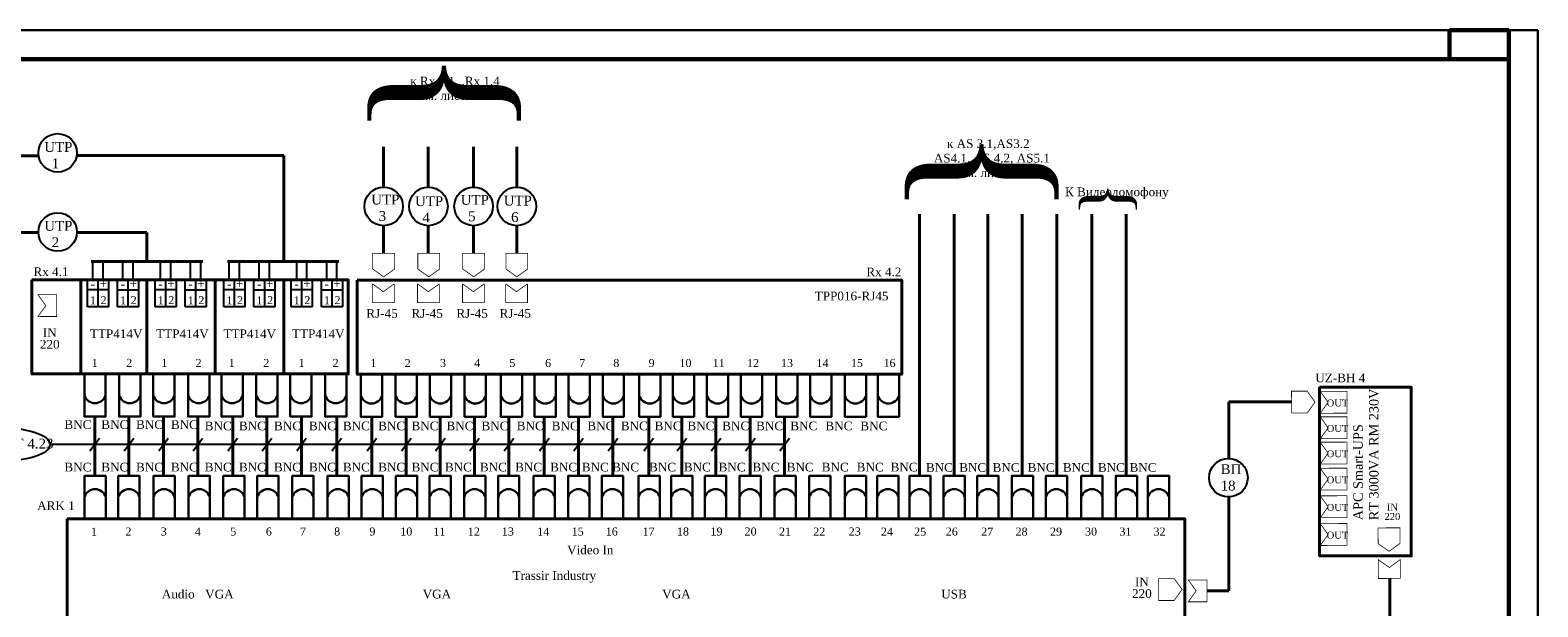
# Model space of a CAD drawing. Header units: millimetres. Extents: x 42471 to 951304, y -405702 to -322821.
# Tile 30 of 37: x 506065 to 532071, y -385836 to -375884. Entities that reach past the tile are written whole.
import ezdxf

# ---------------------------------------------------------------- set-up
doc = ezdxf.new("R2010")
doc.units = ezdxf.units.MM
doc.layers.add('Equipment', color=7, linetype='Continuous', lineweight=30)
doc.layers.add('Format', color=7, linetype='Continuous', lineweight=30)
doc.layers.add('Видео', color=7, linetype='Continuous')
doc.styles.add('style1', font='times.ttf')

# ---------------------------------------------------------------- blocks, each defined once
blk = doc.blocks.new('A$C382D33F2')
at = {"layer": 'Equipment'}
blk.add_lwpolyline([(-8, 2), (0, 2), (0, -2), (-8, -2)], close=True, dxfattribs=at)
blk.add_arc((-4.58, 0), 2.08, 286.2602, 73.7398, dxfattribs=at)

msp = doc.modelspace()

# ---------------------------------------------------------------- linework, layer by layer
for p, q in [((530546.222, -375884.51), (530546.222, -376384.51)), ((531570.954, -375884.51), (531570.954, -376384.51)), ((531570.954, -392677.703), (531570.954, -377788.262)), ((507421.393, -380367.045), (507052.87, -380367.045)), ((507572.817, -380367.045), (507941.341, -380367.045)), ((508588.419, -380367.045), (508219.895, -380367.045)), ((508739.843, -380367.045), (509108.366, -380367.045)), ((509774.403, -380367.045), (509405.879, -380367.045)), ((509925.826, -380367.045), (510294.35, -380367.045)), ((510936.395, -380367.045), (510567.871, -380367.045)), ((511087.819, -380367.045), (511456.342, -380367.045)), ((519083.175, -383035.977), (506411.201, -383035.977)), ((507096.762, -383143.806), (507261.176, -382926.897)), ((507686.952, -383143.806), (507851.367, -382926.897)), ((508282.172, -383143.806), (508446.586, -382926.897)), ((508875.533, -383143.806), (509039.947, -382926.897)), ((509477.161, -383143.806), (509641.576, -382926.897)), ((510067.352, -383143.806), (510231.766, -382926.897)), ((510662.571, -383143.806), (510826.986, -382926.897)), ((511271.072, -383143.806), (511435.486, -382926.897)), ((511876.402, -383143.806), (512040.817, -382926.897)), ((512471.622, -383143.806), (512636.036, -382926.897)), ((513057.595, -383143.806), (513222.009, -382926.897)), ((513647.785, -383143.806), (513812.2, -382926.897)), ((514243.005, -383143.806), (514407.419, -382926.897)), ((514851.506, -383143.806), (515015.92, -382926.897)), ((515441.696, -383143.806), (515606.11, -382926.897)), ((516035.84, -383143.806), (516200.254, -382926.897)), ((516652.436, -383143.806), (516816.851, -382926.897)), ((517224.194, -383143.806), (517388.608, -382926.897)), ((517811.577, -383143.806), (517975.991, -382926.897)), ((518403.589, -383143.806), (518568.003, -382926.897)), ((518997.862, -383143.806), (519162.276, -382926.897))]:
    msp.add_line(p, q)
at = {"lineweight": 40}
for p, q in [((530546.222, -375884.51), (530546.222, -376384.51)), ((530546.222, -375884.51), (531570.954, -375884.51)), ((531570.954, -375884.51), (531570.954, -376384.51)), ((506210.363, -378050.614), (504630.981, -378050.614)), ((510438.118, -378044.814), (506869.391, -378044.814)), ((510438.118, -379878.046), (510438.118, -378044.814)), ((512162.274, -378593.331), (512162.274, -377899.579)), ((512932.419, -378593.343), (512932.419, -377899.579)), ((513714.929, -378593.331), (513714.929, -377899.579)), ((514459.482, -378593.331), (514459.482, -377899.579)), ((521405.551, -379061.436), (521405.551, -383575.299)), ((522000.77, -379061.436), (522000.77, -383575.299)), ((522586.743, -379061.436), (522586.743, -383575.299)), ((523176.934, -379061.436), (523176.934, -383575.299)), ((523772.153, -379061.436), (523772.153, -383575.299)), ((524380.654, -379061.436), (524380.654, -383575.299)), ((524970.845, -379061.436), (524970.845, -383575.299)), ((506206.931, -379374.554), (505220.448, -379374.554)), ((508079.033, -379374.554), (506872.028, -379374.554)), ((508079.033, -379878.046), (508079.033, -379374.554)), ((512162.274, -379736.753), (512162.274, -379258.557)), ((512932.419, -379736.753), (512932.419, -379258.545)), ((513714.929, -379736.753), (513714.929, -379258.557)), ((514459.482, -379736.753), (514459.482, -379258.557)), ((509043.698, -379878.046), (507116.446, -379878.046)), ((509043.698, -379878.046), (508800.733, -379878.046)), ((511391.674, -379878.046), (509469.455, -379878.046)), ((510229.682, -379878.046), (509986.717, -379878.046)), ((510874.412, -379878.046), (510631.447, -379878.046)), ((511391.674, -379878.046), (511148.709, -379878.046)), ((508079.033, -381816.921), (508079.033, -380194.492)), ((509259.162, -381816.921), (509259.162, -380194.492)), ((510438.118, -381816.921), (510438.118, -380194.492)), ((526739.729, -383275.223), (526739.729, -382298.601)), ((526739.729, -382298.604), (527823.108, -382298.606)), ((507178.495, -382551.995), (507178.495, -383575.299)), ((507768.685, -382551.995), (507768.685, -383575.299)), ((508363.905, -382551.995), (508363.905, -383575.299)), ((508957.266, -382551.995), (508957.266, -383575.299)), ((509558.894, -382551.995), (509558.894, -383575.299)), ((510149.085, -382551.995), (510149.085, -383575.299)), ((510744.304, -382551.995), (510744.304, -383575.299)), ((511352.805, -382551.995), (511352.805, -383575.299)), ((511958.135, -382551.995), (511958.135, -383575.299)), ((512553.355, -382551.995), (512553.355, -383575.299)), ((513139.328, -382551.995), (513139.328, -383575.299)), ((513729.518, -382551.995), (513729.518, -383575.299)), ((514324.738, -382551.995), (514324.738, -383575.299)), ((514933.238, -382551.995), (514933.238, -383575.299)), ((515523.429, -382551.995), (515523.429, -383575.299)), ((516117.573, -382551.995), (516117.573, -383575.299)), ((516734.169, -382551.995), (516734.169, -383575.299)), ((517305.927, -382551.995), (517305.927, -383575.299)), ((517893.31, -382551.995), (517893.31, -383575.299)), ((518485.322, -382551.995), (518485.322, -383575.299)), ((519079.595, -382551.995), (519079.595, -383575.299)), ((526739.729, -385560.185), (526739.729, -383940.35)), ((529515.953, -385345.753), (529515.944, -385553.903)), ((526365.198, -385560.185), (526739.729, -385560.185)), ((529515.944, -385553.903), (529515.944, -386210.975))]:
    msp.add_line(p, q, dxfattribs=at)
at = {"lineweight": 60}
for p, q in [((530546.222, -375884.51), (530546.222, -376384.51)), ((530546.222, -375884.51), (531570.954, -375884.51)), ((531570.954, -375884.51), (531570.954, -376384.51))]:
    msp.add_line(p, q, dxfattribs=at)
at = {"const_width": 13.475}
for points in [[(512350.924, -379736.753), (512350.924, -380006.253), (512162.274, -380141.003), (511973.624, -380006.253), (511973.624, -379736.753), (512350.924, -379736.753)], [(513129.11, -379736.753), (513129.11, -380006.253), (512940.46, -380141.003), (512751.81, -380006.253), (512751.81, -379736.753), (513129.11, -379736.753)], [(513904.759, -379736.753), (513904.759, -380006.253), (513716.109, -380141.003), (513527.459, -380006.253), (513527.459, -379736.753), (513904.759, -379736.753)], [(514648.501, -379736.753), (514648.501, -380006.253), (514459.851, -380141.003), (514271.201, -380006.253), (514271.201, -379736.753), (514648.501, -379736.753)], [(506335.355, -380637.878), (506201.118, -380826.894), (506524.517, -380826.014), (506523.491, -380448.716), (506200.092, -380449.595), (506335.355, -380637.878)], [(511968.209, -380262.305), (512156.859, -380397.055), (512345.509, -380262.305)], [(512345.509, -380262.305), (512345.509, -380585.705), (511968.209, -380585.705), (511968.209, -380262.305)], [(512746.395, -380262.305), (512935.045, -380397.055), (513123.695, -380262.305)], [(513123.695, -380262.305), (513123.695, -380585.705), (512746.395, -380585.705), (512746.395, -380262.305)], [(513522.044, -380262.305), (513710.694, -380397.055), (513899.344, -380262.305)], [(513899.344, -380262.305), (513899.344, -380585.705), (513522.044, -380585.705), (513522.044, -380262.305)], [(514265.786, -380262.305), (514454.436, -380397.055), (514643.086, -380262.305)], [(514643.086, -380262.305), (514643.086, -380585.705), (514265.786, -380585.705), (514265.786, -380262.305)], [(527823.543, -382491.949), (528093.042, -382491.217), (528227.279, -382302.201), (528092.016, -382113.918), (527822.517, -382114.651), (527823.543, -382491.949)], [(528318.551, -382495.309), (528777.489, -382494.429), (528777.489, -382117.131), (528317.525, -382118.01)], [(528317.525, -382118.01), (528452.788, -382306.293), (528318.551, -382495.309)], [(528318.551, -382935.097), (528777.489, -382934.217), (528777.489, -382556.919), (528317.525, -382557.798)], [(528317.525, -382557.798), (528452.788, -382746.081), (528318.551, -382935.097)], [(528318.551, -383371.449), (528777.489, -383370.569), (528777.489, -382993.271), (528317.525, -382994.15)], [(528317.525, -382994.15), (528452.788, -383182.433), (528318.551, -383371.449)], [(528318.551, -383821.544), (528777.489, -383820.665), (528777.489, -383443.366), (528317.525, -383444.246)], [(528317.525, -383444.246), (528452.788, -383632.529), (528318.551, -383821.544)], [(528318.551, -384297.253), (528777.489, -384296.373), (528777.489, -383919.075), (528317.525, -383919.954)], [(528317.525, -383919.954), (528452.788, -384108.237), (528318.551, -384297.253)], [(528318.551, -384776.681), (528777.489, -384775.801), (528777.489, -384398.503), (528317.525, -384399.382)], [(528317.525, -384399.382), (528452.788, -384587.665), (528318.551, -384776.681)], [(529315.195, -384473.936), (529315.928, -384743.435), (529504.944, -384877.671), (529693.227, -384742.409), (529692.494, -384472.91), (529315.195, -384473.936)], [(529509.343, -385157.12), (529320.327, -385022.883), (529321.206, -385346.282), (529698.505, -385345.256), (529697.626, -385021.857), (529509.343, -385157.12)], [(525529.748, -385348.329), (525799.248, -385348.329), (525933.998, -385536.979), (525799.248, -385725.629), (525529.748, -385725.629), (525529.748, -385348.329)], [(526176.548, -385560.185), (526041.798, -385371.535), (526365.198, -385371.535), (526365.198, -385748.835), (526041.798, -385748.835), (526176.548, -385560.185)]]:
    msp.add_lwpolyline(points, dxfattribs=at)
at = {"lineweight": 40}
for points in [[(506097.121, -380194.492), (506939.306, -380194.492), (506939.306, -381816.921), (506097.121, -381816.921)], [(506097.121, -380194.492), (511552.56, -380194.492), (511552.56, -381816.921), (506097.121, -381816.921)], [(511552.56, -381816.921), (506939.306, -381816.921), (506939.306, -380194.492), (511552.56, -380194.492)], [(511707.595, -380199.369), (521100.338, -380199.369), (521100.338, -381821.798), (511707.595, -381821.798)], [(528307.583, -382046.106), (529887.356, -382046.106), (529887.356, -384956.263), (528307.583, -384956.263)], [(506701.978, -384316.622), (525979.905, -384316.622), (525979.905, -386235.23), (506701.978, -386235.23)]]:
    msp.add_lwpolyline(points, close=True, dxfattribs=at)
for centre in [(506539.479, -378002.51), (512162.947, -378925.944), (512935.245, -378925.944), (513714.454, -378925.944), (514459.174, -378925.944), (506539.479, -379367.994), (526733.953, -383607.787)]:
    msp.add_circle(centre, 332.613)
at = {"extrusion": (0, 0, -1)}
msp.add_ellipse((505489.012, -383034.195), major_axis=(922.206, 0), ratio=0.315265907, dxfattribs=at)
at = {"layer": 'Format', "color": 0}
for p, q in [((532070.927, -375884.404), (490070.927, -375884.404)), ((532070.954, -405584.51), (532070.954, -375884.51))]:
    msp.add_line(p, q, dxfattribs=at)
at = {"layer": 'Format', "color": 0, "lineweight": 60}
for p, q in [((492070.954, -376384.51), (531570.954, -376384.51)), ((531570.954, -376384.51), (531570.954, -405084.51))]:
    msp.add_line(p, q, dxfattribs=at)
at = {"layer": 'Видео'}
for p, q in [((507147.687, -380192.452), (507147.687, -379878.046)), ((507324.016, -380195.3), (507324.016, -379880.894)), ((507664.949, -380192.452), (507664.949, -379878.046)), ((507841.278, -380195.3), (507841.278, -379880.894)), ((508314.713, -380192.452), (508314.713, -379878.046)), ((508491.042, -380195.3), (508491.042, -379880.894)), ((508831.974, -380192.452), (508831.974, -379878.046)), ((509008.303, -380195.3), (509008.303, -379880.894)), ((509500.696, -380192.452), (509500.696, -379878.046)), ((509677.025, -380195.3), (509677.025, -379880.894)), ((510017.958, -380192.452), (510017.958, -379878.046)), ((510194.287, -380195.3), (510194.287, -379880.894)), ((510662.688, -380192.452), (510662.688, -379878.046)), ((510839.017, -380195.3), (510839.017, -379880.894)), ((511179.95, -380192.452), (511179.95, -379878.046)), ((511356.279, -380195.3), (511356.279, -379880.894)), ((507052.87, -380659.512), (507052.87, -380194.492)), ((507238.577, -380659.512), (507238.577, -380194.492)), ((507421.393, -380659.512), (507421.393, -380194.492)), ((507572.817, -380659.512), (507572.817, -380194.492)), ((507758.524, -380659.512), (507758.524, -380194.492)), ((507941.341, -380659.512), (507941.341, -380194.492)), ((508219.895, -380659.512), (508219.895, -380194.492)), ((508405.602, -380659.512), (508405.602, -380194.492)), ((508588.419, -380659.512), (508588.419, -380194.492)), ((508739.843, -380659.512), (508739.843, -380194.492)), ((508925.55, -380659.512), (508925.55, -380194.492)), ((509108.366, -380659.512), (509108.366, -380194.492)), ((509405.879, -380659.512), (509405.879, -380194.492)), ((509591.586, -380659.512), (509591.586, -380194.492)), ((509774.403, -380659.512), (509774.403, -380194.492)), ((509925.826, -380659.512), (509925.826, -380194.492)), ((510111.533, -380659.512), (510111.533, -380194.492)), ((510294.35, -380659.512), (510294.35, -380194.492)), ((510567.871, -380659.512), (510567.871, -380194.492)), ((510753.578, -380659.512), (510753.578, -380194.492)), ((510936.395, -380659.512), (510936.395, -380194.492)), ((511087.819, -380659.512), (511087.819, -380194.492)), ((511273.526, -380659.512), (511273.526, -380194.492)), ((511456.342, -380659.512), (511456.342, -380194.492)), ((507421.393, -380659.512), (507052.87, -380659.512)), ((507941.341, -380659.512), (507572.817, -380659.512)), ((508588.419, -380659.512), (508219.895, -380659.512)), ((509108.366, -380659.512), (508739.843, -380659.512)), ((509774.403, -380659.512), (509405.879, -380659.512)), ((510294.35, -380659.512), (509925.826, -380659.512)), ((510936.395, -380659.512), (510567.871, -380659.512)), ((511456.342, -380659.512), (511087.819, -380659.512))]:
    msp.add_line(p, q, dxfattribs=at)

# ---------------------------------------------------------------- block references
at = {"lineweight": 35, "xscale": -91.86471134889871, "yscale": 91.86471134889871, "zscale": 91.86471134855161}
for p, rotation in [((507184.089, -382551.995), 90), ((507784.144, -382551.995), 90), ((508372.723, -382551.995), 90), ((508973.101, -382551.995), 90), ((509548.126, -382551.995), 90), ((510148.181, -382551.995), 90), ((510736.76, -382551.995), 90), ((511337.138, -382551.995), 90), ((511952.377, -382556.871), 90), ((512552.432, -382556.871), 90), ((513141.012, -382556.871), 90), ((513741.389, -382556.871), 90), ((514366.786, -382556.871), 90), ((514948.924, -382556.871), 90), ((515537.503, -382556.871), 90), ((516124.202, -382556.871), 90), ((516754.126, -382556.871), 90), ((517334.607, -382556.871), 90), ((517922.842, -382556.871), 90), ((518507.476, -382556.871), 90), ((519116.074, -382556.871), 90), ((519702.598, -382556.871), 90), ((520299.193, -382556.871), 90), ((520869.888, -382556.871), 90), ((507184.909, -383575.299), 270), ((507769.735, -383575.299), 270), ((508374.387, -383575.299), 270), ((508981.033, -383575.299), 270), ((509580.448, -383575.299), 270), ((510165.274, -383575.299), 270), ((510769.926, -383575.299), 270), ((511376.573, -383575.299), 270), ((511966.356, -383575.299), 270), ((512557.618, -383575.299), 270), ((513138.47, -383575.299), 270), ((513733.208, -383575.299), 270), ((514319.167, -383575.299), 270), ((514931.895, -383575.299), 270), ((515527.553, -383575.299), 270), ((516109.356, -383575.299), 270), ((516740.583, -383575.299), 270), ((517306.976, -383575.299), 270), ((517886.947, -383575.299), 270), ((518482.076, -383575.299), 270), ((519086.009, -383575.299), 270), ((519686.335, -383575.299), 270), ((520300.848, -383575.299), 270), ((520860.979, -383575.299), 270), ((521413.771, -383575.299), 270), ((522005.033, -383575.299), 270), ((522585.885, -383575.299), 270), ((523180.624, -383575.299), 270), ((523766.582, -383575.299), 270), ((524379.31, -383575.299), 270), ((524974.968, -383575.299), 270), ((525528.962, -383575.299), 270)]:
    msp.add_blockref('A$C382D33F2', p, dxfattribs=dict(at, rotation=rotation))

# ---------------------------------------------------------------- texts
at = {"style": 'style1'}
for s, insert, char_height, width, attachment_point in [('к Rx 1.1...Rx 1.4\\P  См. лист 8.2', (512621.219, -376688.077), 150, 1463.31277, 1), ('UTP\\P  1', (506309.472, -377815.615), 170, 2086.91412, 1), ('    к AS 3.1,AS3.2 \\PAS4.1, AS 4.2, AS5.1\\P       См. лист 8.2', (521652.398, -377768.102), 150, 2101.08316, 1), ('К Видеодомофону', (523915.58, -378599.676), 150, 1837.35306, 1), ('UTP\\P  3', (511948.969, -378722.605), 170, 2086.91412, 1), ('UTP\\P  4', (512704.445, -378749.855), 170, 2086.91412, 1), ('UTP\\P  5', (513492.238, -378728.404), 170, 2086.91412, 1), ('UTP\\P  6', (514232.665, -378741.274), 170, 2086.91412, 1), ('UTP\\P  2', (506309.472, -379175.695), 170, 2086.91412, 1), ('Rx 4.1', (506122.385, -379977.087), 150, 2086.91412, 1), ('Rx 4.2', (520488.834, -379981.963), 150, 2086.91412, 1), ('TPP016-RJ45', (519598.732, -380397.476), 150, 2766.40031, 1), ('RJ-45', (512134.677, -380773.941), 150, 897.31508, 5), ('RJ-45', (512912.863, -380773.941), 150, 897.31508, 5), ('RJ-45', (513688.512, -380773.941), 150, 897.31508, 5), ('RJ-45', (514432.254, -380773.941), 150, 897.31508, 5), ('TTP414V', (507096.3, -381048.738), 150, 2766.40031, 1), ('TTP414V', (508239.182, -381048.738), 150, 2766.40031, 1), ('TTP414V', (509400.526, -381048.738), 150, 2766.40031, 1), ('TTP414V', (510582.203, -381048.738), 150, 2766.40031, 1), ('BNC', (506889.239, -382691.949), 150, 897.31508, 5), ('BNC', (507526.286, -382691.949), 150, 897.31508, 5), ('BNC', (508125.083, -382691.949), 150, 897.31508, 5), ('BNC', (508725.313, -382691.949), 150, 897.31508, 5), ('BNC', (509309.643, -382715.306), 150, 897.31508, 5), ('BNC', (509899.577, -382715.306), 150, 897.31508, 5), ('BNC', (510504.303, -382715.306), 150, 897.31508, 5), ('BNC', (511107.856, -382715.306), 150, 897.31508, 5), ('BNC', (511692.186, -382715.306), 150, 897.31508, 5), ('BNC', (512301.214, -382715.306), 150, 897.31508, 5), ('BNC', (512876.029, -382715.306), 150, 897.31508, 5), ('BNC', (513478.94, -382715.306), 150, 897.31508, 5), ('BNC', (514082.428, -382715.306), 150, 897.31508, 5), ('BNC', (514690.804, -382715.306), 150, 897.31508, 5), ('BNC', (515294.357, -382715.306), 150, 897.31508, 5), ('BNC', (515909.26, -382715.306), 150, 897.31508, 5), ('BNC', (516486.003, -382715.306), 150, 897.31508, 5), ('BNC', (517069.709, -382715.306), 150, 897.31508, 5), ('BNC', (517635.502, -382715.306), 150, 897.31508, 5), ('BNC', (518235.732, -382715.306), 150, 897.31508, 5), ('BNC', (518820.062, -382715.306), 150, 897.31508, 5), ('BNC', (519409.996, -382715.306), 150, 897.31508, 5), ('BNC', (520014.722, -382715.306), 150, 897.31508, 5), ('BNC', (520618.275, -382715.306), 150, 897.31508, 5), ('ОТ 4.3...ОТ 4.23', (504691.251, -382933.932), 170, 2086.91412, 1), ('BNC', (506889.239, -383425.4), 150, 897.31508, 5), ('BNC', (507526.286, -383425.4), 150, 897.31508, 5), ('BNC', (508125.083, -383425.4), 150, 897.31508, 5), ('BNC', (508725.313, -383425.4), 150, 897.31508, 5), ('BNC', (509309.643, -383425.4), 150, 897.31508, 5), ('BNC', (509899.577, -383425.4), 150, 897.31508, 5), ('BNC', (510504.303, -383425.4), 150, 897.31508, 5), ('BNC', (511107.856, -383425.4), 150, 897.31508, 5), ('BNC', (511692.186, -383425.4), 150, 897.31508, 5), ('BNC', (512301.214, -383425.4), 150, 897.31508, 5), ('BNC', (512876.029, -383425.4), 150, 897.31508, 5), ('BNC', (513451.823, -383425.4), 150, 897.31508, 5), ('BNC', (514055.311, -383425.4), 150, 897.31508, 5), ('BNC', (514663.686, -383425.4), 150, 897.31508, 5), ('BNC', (515267.24, -383425.4), 150, 897.31508, 5), ('BNC', (515813.253, -383425.4), 150, 897.31508, 5), ('BNC', (516336.654, -383425.4), 150, 897.31508, 5), ('BNC', (516973.702, -383425.4), 150, 897.31508, 5), ('BNC', (517572.498, -383425.4), 150, 897.31508, 5), ('BNC', (518172.728, -383425.4), 150, 897.31508, 5), ('BNC', (518757.058, -383425.4), 150, 897.31508, 5), ('BNC', (519346.992, -383425.4), 150, 897.31508, 5), ('BNC', (519951.719, -383425.4), 150, 897.31508, 5), ('BNC', (520555.272, -383425.4), 150, 897.31508, 5), ('BNC', (521139.602, -383425.4), 150, 897.31508, 5), ('BNC', (521748.629, -383432.261), 150, 897.31508, 5), ('BNC', (522323.445, -383432.261), 150, 897.31508, 5), ('BNC', (522899.238, -383432.261), 150, 897.31508, 5), ('BNC', (523502.726, -383432.261), 150, 897.31508, 5), ('BNC', (524111.102, -383432.261), 150, 897.31508, 5), ('BNC', (524714.655, -383432.261), 150, 897.31508, 5), ('BNC', (525260.668, -383432.261), 150, 897.31508, 5), ('ВП\\P18', (526600.063, -383375.288), 170, 2086.91412, 1), ('Trassir Industry', (514386.286, -385220.185), 150, 2344.53166, 1)]:
    msp.add_mtext(s, dxfattribs=dict(at, insert=insert, char_height=char_height, width=width, attachment_point=attachment_point))
at = {"width": 2086.91412, "attachment_point": 1, "rotation": 90, "style": 'style1'}
for insert, char_height in [((512004.124, -377732.298), 2100), ((521275.704, -379089.384), 2100), ((524196.15, -379089.384), 800)]:
    msp.add_mtext('{\\Q0;\\}}', dxfattribs=dict(at, insert=insert, char_height=char_height))
at = {"char_height": 150, "attachment_point": 5, "line_spacing_factor": 0.8, "style": 'style1'}
for s, insert in [('+', (507326.474, -380261.869)), ('+', (507843.127, -380261.869)), ('+', (508493.5, -380261.869)), ('+', (509010.153, -380261.869)), ('+', (509679.484, -380261.869)), ('+', (510196.137, -380261.869)), ('+', (510841.476, -380261.869)), ('+', (511358.129, -380261.869)), ('-', (507146.557, -380264.756)), ('-', (507663.21, -380264.756)), ('-', (508313.583, -380264.756)), ('-', (508830.236, -380264.756)), ('-', (509499.567, -380264.756)), ('-', (510016.22, -380264.756)), ('-', (510661.559, -380264.756)), ('-', (511178.212, -380264.756)), ('IN\\P220', (506404.033, -381206.41)), ('IN\\P220', (525241.459, -385507.605))]:
    msp.add_mtext(s, dxfattribs=dict(at, insert=insert))
at = {"style": 'style1'}
for s, insert, char_height, attachment_point in [('1', (507147.98, -380545.546), 137.977, 5), ('2', (507332.155, -380543.817), 137.977, 5), ('1', (507667.927, -380545.546), 137.977, 5), ('2', (507851.776, -380543.817), 137.977, 5), ('1', (508315.006, -380545.546), 137.977, 5), ('2', (508499.181, -380543.817), 137.977, 5), ('1', (508834.953, -380545.546), 137.977, 5), ('2', (509018.802, -380543.817), 137.977, 5), ('1', (509500.989, -380545.546), 137.977, 5), ('2', (509685.164, -380543.817), 137.977, 5), ('1', (510020.937, -380545.546), 137.977, 5), ('2', (510204.786, -380543.817), 137.977, 5), ('1', (510662.981, -380545.546), 137.977, 5), ('2', (510847.156, -380543.817), 137.977, 5), ('1', (511182.929, -380545.546), 137.977, 5), ('2', (511366.778, -380543.817), 137.977, 5), ('1', (507179.65, -381626.468), 137.977, 5), ('2', (507772.842, -381626.468), 137.977, 5), ('1', (508381.739, -381626.468), 137.977, 5), ('2', (508970.63, -381626.468), 137.977, 5), ('1', (509543.687, -381626.468), 137.977, 5), ('2', (510136.879, -381626.468), 137.977, 5), ('1', (510745.776, -381626.468), 137.977, 5), ('2', (511334.667, -381626.468), 137.977, 5), ('1', (511983.538, -381629.381), 137.977, 5), ('2', (512576.73, -381629.381), 137.977, 5), ('3', (513185.627, -381629.381), 137.977, 5), ('4', (513774.518, -381629.381), 137.977, 5), ('5', (514383.48, -381629.381), 137.977, 5), ('6', (514998.633, -381629.381), 137.977, 5), ('7', (515586.547, -381629.381), 137.977, 5), ('8', (516176.025, -381629.381), 137.977, 5), ('9', (516784.922, -381629.381), 137.977, 5), ('10', (517369.285, -381629.381), 137.9773, 5), ('11', (517940.874, -381629.381), 137.9773, 5), ('12', (518534.001, -381629.381), 137.9773, 5), ('13', (519120.32, -381629.381), 137.9773, 5), ('14', (519732.246, -381629.381), 137.9773, 5), ('15', (520325.373, -381629.381), 137.9773, 5), ('16', (520888.524, -381629.381), 137.9773, 5), ('UZ-BH 4', (529094.756, -381962.272), 150, 9), ('ARK 1', (506834.232, -384165.519), 150, 9), ('1', (507167.79, -384536.966), 137.977, 5), ('2', (507760.983, -384536.966), 137.977, 5), ('3', (508369.88, -384536.966), 137.977, 5), ('4', (508958.771, -384536.966), 137.977, 5), ('5', (509567.733, -384536.966), 137.977, 5), ('6', (510182.886, -384536.966), 137.977, 5), ('7', (510770.799, -384536.966), 137.977, 5), ('8', (511360.277, -384536.966), 137.977, 5), ('9', (511969.174, -384536.966), 137.977, 5), ('10', (512553.538, -384536.966), 137.9773, 5), ('11', (513125.127, -384536.966), 137.9773, 5), ('12', (513718.254, -384536.966), 137.9773, 5), ('13', (514304.572, -384536.966), 137.9773, 5), ('14', (514916.498, -384536.966), 137.9773, 5), ('15', (515509.625, -384536.966), 137.9773, 5), ('16', (516097.539, -384536.966), 137.9773, 5), ('17', (516731.829, -384536.966), 137.9773, 5), ('18', (517325.021, -384536.966), 137.9773, 5), ('19', (517903.227, -384536.966), 137.9773, 5), ('20', (518492.118, -384536.966), 137.9773, 5), ('21', (519085.736, -384536.966), 137.9773, 5), ('22', (519676.337, -384536.966), 137.9773, 5), ('23', (520288.803, -384536.966), 137.9773, 5), ('24', (520844.524, -384538.768), 137.9773, 5), ('25', (521416.59, -384538.768), 137.9773, 5), ('26', (521962.538, -384538.768), 137.9773, 5), ('27', (522572.542, -384538.768), 137.9773, 5), ('28', (523165.669, -384538.768), 137.9773, 5), ('29', (523760.308, -384538.768), 137.9773, 5), ('30', (524363.914, -384538.768), 137.9773, 5), ('31', (524957.041, -384538.768), 137.9773, 5), ('32', (525544.955, -384538.768), 137.9773, 5), ('Video In', (515726.394, -384856.016), 150, 5), ('Audio', (508619.911, -385617.589), 150, 5), ('VGA', (509329.357, -385617.589), 150, 5), ('VGA', (513081.233, -385617.589), 150, 5), ('VGA', (517212.493, -385617.589), 150, 5), ('USB', (522000.754, -385617.589), 150, 5)]:
    msp.add_mtext(s, dxfattribs=dict(at, insert=insert, char_height=char_height, attachment_point=attachment_point))
for s, insert, char_height, attachment_point, rotation in [('OUT', (528615.719, -382318.663), 120, 5, 359.8441787), ('OUT', (528615.719, -382758.451), 120, 5, 359.8441787), ('{\\H1.083x;APC Smart-UPS \\PRT 3000VA RM 230V}', (528888.929, -384340.753), 150, 1, 90), ('OUT', (528615.719, -383194.803), 120, 5, 359.8441787), ('OUT', (528615.719, -383644.898), 120, 5, 359.8441787), ('OUT', (528615.719, -384120.607), 120, 5, 359.8441787), ('OUT', (528615.719, -384600.035), 120, 5, 359.8441787)]:
    msp.add_mtext(s, dxfattribs=dict(at, insert=insert, char_height=char_height, attachment_point=attachment_point, rotation=rotation))
at = {"insert": (529562.736, -384197.74), "char_height": 120, "attachment_point": 5, "rotation": 359.8441787, "line_spacing_factor": 0.8, "style": 'style1'}
msp.add_mtext('IN\\P220', dxfattribs=at)

doc.saveas('drawing.dxf')
